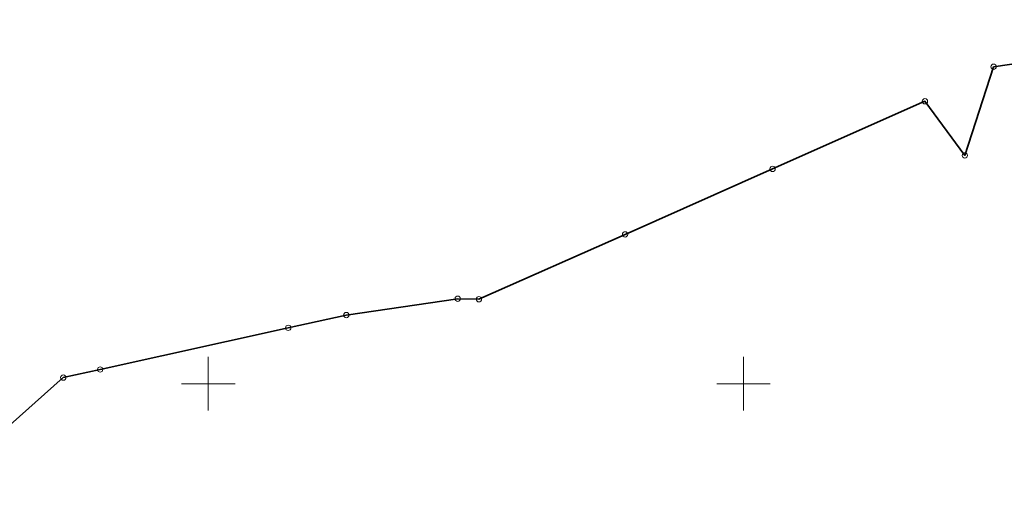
# Model space of a CAD drawing. Header units: metres. Extents: x 0 to 6497944, y 0 to 5963356.
# Tile 189 of 197: x 6497632 to 6497724, y 5963089 to 5963134. Entities that reach past the tile are written whole.
import ezdxf
from ezdxf import colors
from ezdxf.entities.mleader import LeaderData, LeaderLine
from ezdxf.math import Vec2, Vec3

# ---------------------------------------------------------------- set-up
doc = ezdxf.new("R2010")
doc.units = ezdxf.units.M
doc.header["$MEASUREMENT"] = 0
doc.layers.get('0').update_dxf_attribs({"color": 8, "linetype": 'CONTINUOUS', "lineweight": 13})
for name, color, linetype, lineweight in [('218_GRANICA_UzYTKU', 8, 'CONTINUOUS', 13), ('219_LINIA_GRANICY', 3, 'CONTINUOUS', 35), ('E_proj_opisy_ośw.', 7, 'CONTINUOUS', 13), ('siatka', 8, 'CONTINUOUS', 13)]:
    doc.layers.add(name, color=color, linetype=linetype, lineweight=lineweight)
doc.styles.add('Narrow', font='ARIALN.TTF', dxfattribs={"height": 2})

# ---------------------------------------------------------------- blocks, each defined once
blk = doc.blocks.new('GRT')
at = {"color": 0, "linetype": 'Continuous', "lineweight": 18}
blk.add_circle((0, 0), 0.5, dxfattribs=at)
blk = doc.blocks.new('_None')

msp = doc.modelspace()

# ---------------------------------------------------------------- linework, layer by layer
at = {"layer": '218_GRANICA_UzYTKU', "flags": 128}
for points in [[(6497723.37, 5963129.6), (6497740, 5963132.03)], [(6497720.68, 5963121.32), (6497723.37, 5963129.6)], [(6497702.72, 5963120.06), (6497716.96, 5963126.37)], [(6497716.96, 5963126.37), (6497720.68, 5963121.32)], [(6497688.94, 5963113.94), (6497702.72, 5963120.06)], [(6497675.29, 5963107.89), (6497688.94, 5963113.94)], [(6497662.9, 5963106.41), (6497673.31, 5963107.94)], [(6497673.31, 5963107.94), (6497675.29, 5963107.89)], [(6497657.47, 5963105.22), (6497662.9, 5963106.41)], [(6497639.9, 5963101.33), (6497657.47, 5963105.22)], [(6497620.68, 5963086.55), (6497636.46, 5963100.57)], [(6497636.46, 5963100.57), (6497639.9, 5963101.33)]]:
    msp.add_lwpolyline(points, dxfattribs=at)
at = {"layer": '219_LINIA_GRANICY', "flags": 128}
for points in [[(6497740, 5963132.03), (6497723.37, 5963129.6)], [(6497723.37, 5963129.6), (6497720.68, 5963121.32)], [(6497716.96, 5963126.37), (6497702.72, 5963120.06)], [(6497720.68, 5963121.32), (6497716.96, 5963126.37)], [(6497702.72, 5963120.06), (6497688.94, 5963113.94)], [(6497688.94, 5963113.94), (6497675.29, 5963107.89)], [(6497673.31, 5963107.94), (6497662.9, 5963106.41)], [(6497675.29, 5963107.89), (6497673.31, 5963107.94)], [(6497662.9, 5963106.41), (6497657.47, 5963105.22)], [(6497657.47, 5963105.22), (6497639.9, 5963101.33)], [(6497636.46, 5963100.57), (6497620.68, 5963086.55)], [(6497639.9, 5963101.33), (6497636.46, 5963100.57)]]:
    msp.add_lwpolyline(points, dxfattribs=at)
at = {"layer": 'siatka', "flags": 128}
for points in [[(6497650, 5963097.5), (6497650, 5963102.5)], [(6497700, 5963097.5), (6497700, 5963102.5)], [(6497647.5, 5963100), (6497652.5, 5963100)], [(6497697.5, 5963100), (6497702.5, 5963100)]]:
    msp.add_lwpolyline(points, dxfattribs=at)

# ---------------------------------------------------------------- block references
at = {"xscale": 0.5, "yscale": 0.5, "zscale": 0.5}
for p in [(6497723.37, 5963129.6), (6497716.96, 5963126.37), (6497720.68, 5963121.32), (6497702.72, 5963120.06), (6497688.94, 5963113.94), (6497673.31, 5963107.94), (6497675.29, 5963107.89), (6497662.9, 5963106.41), (6497657.47, 5963105.22), (6497639.9, 5963101.33), (6497636.46, 5963100.57)]:
    msp.add_blockref('GRT', p, dxfattribs=at)

# ---------------------------------------------------------------- next in the draw order: leaders
at = {"layer": 'E_proj_opisy_ośw.', "color": 10}
ml = msp.add_multileader_mtext('Standard', dxfattribs=at)
ml.set_content('\\A1;LT 109', color=10, style='Narrow')
ml.set_leader_properties(color=256)
ml.set_arrow_properties(name='NONE')
ml.build(insert=Vec2(0, 0))
ml.multileader.update_dxf_attribs({"leader_type": 0, "has_dogleg": 0, "has_text_frame": 1, "text_left_attachment_type": 3, "dogleg_length": 0.36, "arrow_head_size": 0, "scale": 0.7})
ctx = ml.context
ctx.base_point, ctx.scale, ctx.char_height, ctx.arrow_head_size, ctx.landing_gap_size, ctx.plane_origin = Vec3(6497636.957, 5963185.464), 0.7, 1.2, 0, 0.42, Vec3(6498487.931, 5963080.837)
ctx.left_attachment = 3
notes = []
notes.append((ctx, [(0, (0, 0, 0), (0, 0), (1, 0), 1, [])]))
ctx.mtext.insert, ctx.mtext.line_spacing_factor, ctx.mtext.flow_direction = Vec3(6497637.377, 5963186.079), 0.266667, 5
ctx.mtext.has_bg_fill, ctx.mtext.bg_color, ctx.mtext.bg_scale_factor, ctx.mtext.bg_transparency, ctx.mtext.use_window_bg_color = 1, -1073741824, 1.5, 0, 1
for ctx, leaders in notes:
    for number, flags, end, landing, length, lines in leaders:
        leader = LeaderData()
        leader.index, (leader.has_last_leader_line, leader.has_dogleg_vector, leader.attachment_direction) = number, flags
        leader.last_leader_point, leader.dogleg_vector, leader.dogleg_length = Vec3(end), Vec3(landing), length
        for number, points, colour, breaks in lines:
            line = LeaderLine()
            line.index, line.vertices, line.color, line.breaks = number, Vec3.list(points), colors.encode_raw_color(colour), breaks
            leader.lines.append(line)
        ctx.leaders.append(leader)

# ---------------------------------------------------------------- next in the draw order: leaders
ml = msp.add_multileader_mtext('Standard', dxfattribs=at)
ml.set_content('\\A1;LT 110', color=10, style='Narrow')
ml.set_leader_properties(color=256)
ml.set_arrow_properties(name='NONE')
ml.build(insert=Vec2(0, 0))
ml.multileader.update_dxf_attribs({"leader_type": 0, "has_dogleg": 0, "has_text_frame": 1, "text_left_attachment_type": 3, "dogleg_length": 0.36, "arrow_head_size": 0, "scale": 0.7})
ctx = ml.context
ctx.base_point, ctx.scale, ctx.char_height, ctx.arrow_head_size, ctx.landing_gap_size, ctx.plane_origin = Vec3(6497684.163, 5963202.624), 0.7, 1.2, 0, 0.42, Vec3(6498534.844, 5963098.192)
ctx.left_attachment = 3
notes = []
notes.append((ctx, [(0, (0, 0, 0), (0, 0), (1, 0), 1, [])]))
ctx.mtext.insert, ctx.mtext.line_spacing_factor, ctx.mtext.flow_direction = Vec3(6497684.583, 5963203.239), 0.266667, 5
ctx.mtext.has_bg_fill, ctx.mtext.bg_color, ctx.mtext.bg_scale_factor, ctx.mtext.bg_transparency, ctx.mtext.use_window_bg_color = 1, -1073741824, 1.5, 0, 1
for ctx, leaders in notes:
    for number, flags, end, landing, length, lines in leaders:
        leader = LeaderData()
        leader.index, (leader.has_last_leader_line, leader.has_dogleg_vector, leader.attachment_direction) = number, flags
        leader.last_leader_point, leader.dogleg_vector, leader.dogleg_length = Vec3(end), Vec3(landing), length
        for number, points, colour, breaks in lines:
            line = LeaderLine()
            line.index, line.vertices, line.color, line.breaks = number, Vec3.list(points), colors.encode_raw_color(colour), breaks
            leader.lines.append(line)
        ctx.leaders.append(leader)

doc.saveas('drawing.dxf')
